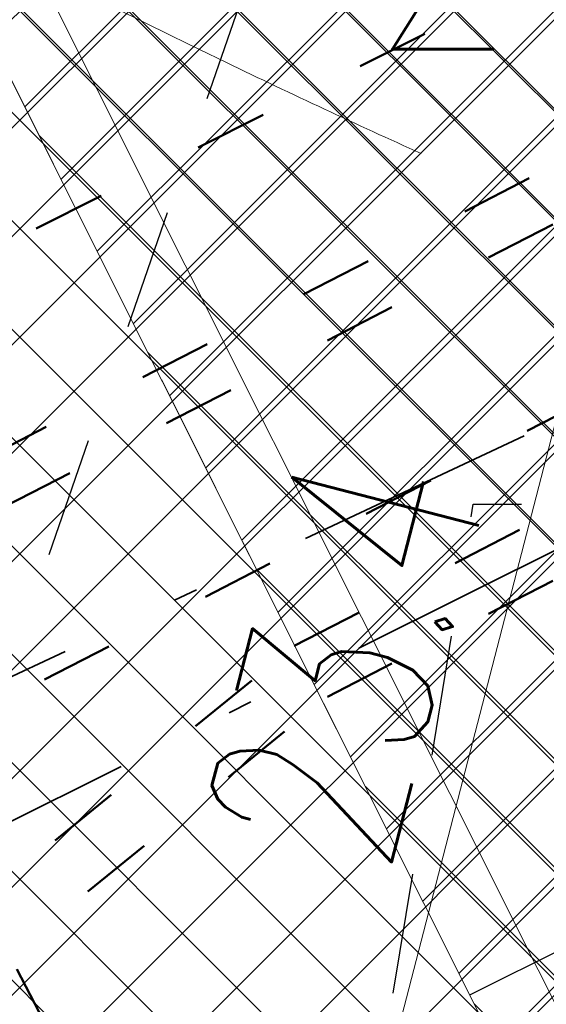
# Model space of a CAD drawing. Header units: metres. Extents: x 7472034 to 8439876, y 5890181 to 5961460.
# Tile 33 of 202: x 8439496.17 to 8439498.35, y 5890381.44 to 5890385.52. Entities that reach past the tile are written whole.
import ezdxf
from ezdxf import colors
from ezdxf.entities.mleader import LeaderData, LeaderLine
from ezdxf.math import Vec2, Vec3

# ---------------------------------------------------------------- set-up
doc = ezdxf.new("R2010")
doc.units = ezdxf.units.M
doc.header["$MEASUREMENT"] = 0
for name, pattern in [('$0$L218_500', [1, 0.5, -0.5]), ('ACAD_ISO03W100', [30, 12, -18]), ('DASHDOTX2', [2, 1, -0.5, 0, -0.5]), ('HIDDEN', [0.375, 0.25, -0.125])]:
    doc.linetypes.add(name, pattern=pattern)
doc.layers.get('0').update_dxf_attribs({"linetype": 'CONTINUOUS', "lineweight": 5})
doc.layers.get('Defpoints').update_dxf_attribs({"linetype": 'CONTINUOUS'})
for name, color, linetype, lineweight in [('### Krawężnik', 6, 'CONTINUOUS', 35), ('_a_widok', 7, 'CONTINUOUS', 5), ('_IS.KD.opis.2', 7, 'CONTINUOUS', 18), ('_IS.KD.ZB.rura', 120, 'ACAD_ISO03W100', 50), ('_T_98', 132, 'ACAD_ISO03W100', 50), ('_T_ON_V', 181, 'ACAD_ISO03W100', 50), ('a___ogony', 7, 'CONTINUOUS', 5), ('E_Kanal_iskrob.', 10, 'DASHDOTX2', 35), ('KOLOR-OBIEKT', 21, 'CONTINUOUS', 13), ('T_strefa-8', 20, 'ACAD_ISO03W100', 50), ('ZAG-obrys 018 wymiary', 7, 'CONTINUOUS', 18), ('ZAG-OBRYS013', 7, 'CONTINUOUS', 13), ('ZAG-OPIS_020', 7, 'CONTINUOUS', 25)]:
    doc.layers.add(name, color=color, linetype=linetype, lineweight=lineweight)
for name, color, linetype in [('100_rzut_wym_wew', 7, 'CONTINUOUS'), ('2D - Ogólne', 7, 'CONTINUOUS'), ('_IS.BLOK.KD.doziemne', 7, 'CONTINUOUS')]:
    doc.layers.add(name, color=color, linetype=linetype)
doc.layers.add('_IS_NO', color=11, linetype='CONTINUOUS', lineweight=20, plot=False)
doc.styles.add('DIM', font='simplex.shx', dxfattribs={"width": 0.8})
doc.styles.add('RS', font='Romans.shx', dxfattribs={"width": 0.7})
doc.dimstyles.new('DIM-WEW_500', dxfattribs={"dimscale": 5, "dimtxt": 18, "dimasz": 10, "dimexe": 4, "dimexo": 8, "dimgap": 5, "dimtad": 1, "dimlfac": 0.01, "dimzin": 9, "dimdsep": 46, "dimtxsty": 'DIM', "dimblk": 'ARCHTICK', "dimcen": 5, "dimclrt": 112, "dimadec": 4, "dimazin": 2, "dimtfac": 4, "dimtmove": 0, "dimatfit": 3, "dimldrblk": 'ARCHTICK', "dimfxl": 0, "dimtolj": 1, "dimlwd": 13, "dimarcsym": 0})
pattern_1 = [(45, (967499.202946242, -71042.94610979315), (-0.2245064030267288, 0.2245064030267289), []), (135, (967499.202946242, -71042.94610979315), (-0.2245064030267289, -0.2245064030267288), [])]
pattern_2 = [(45, (967499.2092647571, -71042.97165620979), (-0.2245064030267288, 0.2245064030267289), []), (135, (967499.2092647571, -71042.97165620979), (-0.2245064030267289, -0.2245064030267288), [])]

# ---------------------------------------------------------------- blocks, each defined once
blk = doc.blocks.new('A$C7D7B3C0A')
at = {"layer": '2D - Ogólne', "linetype": 'DASHDOTX2', "ltscale": 0.6}
blk.add_line((11.70000000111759, -3.073364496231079e-08), (11.70000000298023, 9.999999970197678), dxfattribs=at)
at = {"layer": '2D - Ogólne', "linetype": 'HIDDEN', "lineweight": 15, "ltscale": 2, "flags": 128}
blk.add_lwpolyline([(1.862645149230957e-09, -2.980232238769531e-08), (3.725290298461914e-09, 9.999999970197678), (15.30000000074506, 9.999999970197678), (15.3000000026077, -2.793967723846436e-08)], close=True, dxfattribs=at)
blk.add_lwpolyline([(1.862645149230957e-09, -2.980232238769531e-08), (3.725290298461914e-09, 9.999999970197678), (15.30000000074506, 9.999999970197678), (15.3000000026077, -2.793967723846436e-08)], close=True, dxfattribs=at)
blk.add_lwpolyline([(1.862645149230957e-09, -2.980232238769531e-08), (3.725290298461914e-09, 9.999999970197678), (15.30000000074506, 9.999999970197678), (15.3000000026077, -2.793967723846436e-08)], close=True, dxfattribs=at)
blk.add_lwpolyline([(1.862645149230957e-09, -2.980232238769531e-08), (3.725290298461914e-09, 9.999999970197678), (15.30000000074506, 9.999999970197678), (15.3000000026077, -2.793967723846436e-08)], close=True, dxfattribs=at)
blk.add_lwpolyline([(1.862645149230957e-09, -2.980232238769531e-08), (3.725290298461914e-09, 9.999999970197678), (15.30000000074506, 9.999999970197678), (15.3000000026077, -2.793967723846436e-08)], close=True, dxfattribs=at)
blk.add_lwpolyline([(1.862645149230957e-09, -2.980232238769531e-08), (3.725290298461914e-09, 9.999999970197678), (15.30000000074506, 9.999999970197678), (15.3000000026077, -2.793967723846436e-08)], close=True, dxfattribs=at)
blk.add_lwpolyline([(1.862645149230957e-09, -2.980232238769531e-08), (3.725290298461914e-09, 9.999999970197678), (15.30000000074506, 9.999999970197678), (15.3000000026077, -2.793967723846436e-08)], close=True, dxfattribs=at)
blk.add_lwpolyline([(1.862645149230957e-09, -2.980232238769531e-08), (3.725290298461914e-09, 9.999999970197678), (15.30000000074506, 9.999999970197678), (15.3000000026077, -2.793967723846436e-08)], close=True, dxfattribs=at)
blk.add_lwpolyline([(1.862645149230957e-09, -2.980232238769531e-08), (3.725290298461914e-09, 9.999999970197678), (15.30000000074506, 9.999999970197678), (15.3000000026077, -2.793967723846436e-08)], close=True, dxfattribs=at)
at = {"layer": '2D - Ogólne', "linetype": 'ByBlock', "lineweight": 15, "ltscale": 2, "flags": 128}
for points in [[(8.127593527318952e-10, -2.991845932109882e-08), (2.794296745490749e-09, 9.999999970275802), (15.3000000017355, 9.999999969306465), (15.3000000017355, -2.701045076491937e-08)], [(0.3000000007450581, 0.2999999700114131), (0.3000000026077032, 9.699999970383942), (15.00000000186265, 9.69999996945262), (15.00000000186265, 0.2999999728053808)]]:
    blk.add_lwpolyline(points, close=True, dxfattribs=at)
blk = doc.blocks.new('Elektryk_v3')
at = {"layer": 'E_Kanal_iskrob.', "color": 1}
for points in [[(7.679727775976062, -61.57290587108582), (-17.97769471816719, -74.3612812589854), (-20.94951195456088, -68.55752696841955)], [(7.679727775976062, -61.57290587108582), (-15.38924066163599, -72.41748986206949), (-18.10128321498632, -67.15734848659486)]]:
    blk.add_lwpolyline(points, dxfattribs=at)
blk = doc.blocks.new('A$C20F0416D')
at = {"layer": '_T_98', "ltscale": 0.025}
for points in [[(7.836734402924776, 3.825146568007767), (14.59582168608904, 7.308206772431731), (16.08722835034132, 11.97092984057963), (14.93323048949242, 14.27526504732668)], [(7.577385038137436, 4.734906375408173), (13.29514014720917, 7.681352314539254), (10.91633026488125, 12.43142641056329)], [(7.675870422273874, 4.543789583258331), (13.38778146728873, 7.48722398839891), (14.53970237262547, 5.187036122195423)]]:
    blk.add_lwpolyline(points, dxfattribs=at)
at = {"layer": '_T_ON_V', "ltscale": 0.025}
for points in [[(4.992205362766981, 2.359317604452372), (5.319726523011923, 1.723743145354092), (9.298927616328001, 3.716504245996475), (10.87148666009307, 4.995262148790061), (14.75930539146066, 6.99871411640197), (16.46535427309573, 12.33249306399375), (15.38030398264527, 14.49915183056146)], [(11.36340349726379, 12.65531371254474), (13.42467817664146, 8.539302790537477), (4.190580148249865, 3.914919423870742), (4.424196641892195, 3.461572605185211)], [(4.500317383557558, 2.907378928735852), (5.267755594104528, 1.418119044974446), (9.435384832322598, 3.505243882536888), (11.00907597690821, 4.784922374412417), (14.420021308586, 6.542634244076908), (14.98677560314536, 5.410923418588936)]]:
    blk.add_lwpolyline(points, dxfattribs=at)
blk = doc.blocks.new('_Oblique')
at = {"color": 0, "linetype": 'ByBlock', "lineweight": -2}
blk.add_line((-0.5, -0.5), (0.5, 0.5), dxfattribs=at)
blk = doc.blocks.new('*D132')
at = {"layer": 'Defpoints', "color": 0, "linetype": 'Continuous', "lineweight": 60}
for p in [(8439490.081045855, 5890411.33265816), (8439490.081045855, 5890411.33265816), (8439503.593241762, 5890384.547616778)]:
    blk.add_point(p, dxfattribs=at)
at = {"layer": 'ZAG-obrys 018 wymiary', "color": 0, "linetype": 'Continuous', "lineweight": -2}
for p, q in [((8439490.081045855, 5890411.33265816), (8439490.438176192, 5890411.512818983)), ((8439503.593241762, 5890384.547616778), (8439503.9503721, 5890384.727777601))]:
    blk.add_line(p, q, dxfattribs=at)
at = {"layer": 'ZAG-obrys 018 wymiary', "color": 0, "linetype": 'Continuous', "lineweight": 13}
blk.add_line((8439503.593241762, 5890384.547616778), (8439490.081045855, 5890411.33265816), dxfattribs=at)
at = {"layer": 'ZAG-obrys 018 wymiary', "color": 0, "linetype": 'Continuous', "lineweight": 13, "xscale": 0.3, "yscale": 0.3, "zscale": 0.3}
for p, rotation in [((8439490.081045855, 5890411.33265816), 116.7694823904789), ((8439503.593241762, 5890384.547616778), 296.7694823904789)]:
    blk.add_blockref('_Oblique', p, dxfattribs=dict(at, rotation=rotation))
at = {"layer": 'ZAG-obrys 018 wymiary', "color": 112, "linetype": 'Continuous', "lineweight": 25, "insert": (8439496.348970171, 5890400.239980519), "char_height": 0.8, "attachment_point": 5, "rotation": 296.7694823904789, "style": 'RS'}
blk.add_mtext('\\A1;30', dxfattribs=at)
blk = doc.blocks.new('_ArchTick')
at = {"layer": '100_rzut_wym_wew', "color": 0, "linetype": 'Continuous', "const_width": 0.15}
blk.add_lwpolyline([(-0.5, -0.5), (0.5, 0.5)], dxfattribs=at)
blk = doc.blocks.new('*D143')
at = {"layer": 'Defpoints', "color": 0, "linetype": 'Continuous', "lineweight": 60}
for p in [(8439500.252213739, 5890382.284446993), (8439498.44936909, 5890366.87523941), (8439499.211490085, 5890366.823937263)]:
    blk.add_point(p, dxfattribs=at)
at = {"layer": 'ZAG-obrys 018 wymiary', "color": 0, "linetype": 'Continuous', "lineweight": 13}
blk.add_line((8439499.490092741, 5890382.335749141), (8439498.44936909, 5890366.87523941), dxfattribs=at)
at = {"layer": 'ZAG-obrys 018 wymiary', "color": 0, "linetype": 'Continuous', "lineweight": -2}
for p, q in [((8439499.490092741, 5890382.335749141), (8439499.090995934, 5890382.362614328)), ((8439498.44936909, 5890366.87523941), (8439498.050272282, 5890366.902104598))]:
    blk.add_line(p, q, dxfattribs=at)
at = {"layer": 'ZAG-obrys 018 wymiary', "color": 0, "linetype": 'Continuous', "lineweight": 13, "xscale": 0.3, "yscale": 0.3, "zscale": 0.3}
for p, rotation in [((8439499.490092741, 5890382.335749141), 86.14894643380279), ((8439498.44936909, 5890366.87523941), 266.1489464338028)]:
    blk.add_blockref('_Oblique', p, dxfattribs=dict(at, rotation=rotation))
at = {"layer": 'ZAG-obrys 018 wymiary', "color": 112, "linetype": 'Continuous', "lineweight": 25, "insert": (8439498.371085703, 5890374.645792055), "char_height": 0.8, "attachment_point": 5, "rotation": 86.14894643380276, "style": 'RS'}
blk.add_mtext('\\A1;15.5', dxfattribs=at)
blk = doc.blocks.new('*D144')
at = {"layer": 'Defpoints', "color": 0, "linetype": 'Continuous', "lineweight": 60}
for p in [(8439499.048492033, 5890390.910444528), (8439493.19273551, 5890368.256074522), (8439494.279393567, 5890367.975192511)]:
    blk.add_point(p, dxfattribs=at)
at = {"layer": 'ZAG-obrys 018 wymiary', "color": 0, "linetype": 'Continuous', "lineweight": -2}
for p, q in [((8439499.823035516, 5890390.71023865), (8439500.522421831, 5890390.529459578)), ((8439493.967278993, 5890368.055868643), (8439494.666665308, 5890367.875089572))]:
    blk.add_line(p, q, dxfattribs=at)
at = {"layer": 'ZAG-obrys 018 wymiary', "color": 0, "linetype": 'Continuous', "lineweight": 13}
blk.add_line((8439500.13515009, 5890390.629562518), (8439494.279393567, 5890367.975192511), dxfattribs=at)
at = {"layer": 'ZAG-obrys 018 wymiary', "color": 0, "linetype": 'Continuous', "lineweight": 13, "xscale": 0.3, "yscale": 0.3, "zscale": 0.3}
for p, rotation in [((8439500.13515009, 5890390.629562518), 75.5072587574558), ((8439494.279393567, 5890367.975192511), 255.5072587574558)]:
    blk.add_blockref('_Oblique', p, dxfattribs=dict(at, rotation=rotation))
at = {"layer": 'ZAG-obrys 018 wymiary', "color": 112, "linetype": 'Continuous', "lineweight": 25, "insert": (8439497.511322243, 5890382.876199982), "char_height": 0.8, "attachment_point": 5, "rotation": 75.5072587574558, "style": 'RS'}
blk.add_mtext('\\A1;23.4', dxfattribs=at)
blk = doc.blocks.new('_Open30')
at = {"color": 0, "linetype": 'ByBlock', "lineweight": -2}
for p, q in [((-1, 0.26794919), (0, 0)), ((0, 0), (-1, -0.26794919)), ((0, 0), (-1, 0))]:
    blk.add_line(p, q, dxfattribs=at)
blk = doc.blocks.new('*D150')
at = {"layer": 'Defpoints', "color": 0, "linetype": 'Continuous', "lineweight": 60}
for p in [(8439495.295166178, 5890413.452423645), (8439503.9503721, 5890384.727777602)]:
    blk.add_point(p, dxfattribs=at)
at = {"layer": 'ZAG-obrys 018 wymiary', "color": 0, "linetype": 'Continuous', "lineweight": 13}
blk.add_line((8439496.232624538, 5890410.341214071), (8439495.381717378, 5890413.165180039), dxfattribs=at)
at = {"layer": 'ZAG-obrys 018 wymiary', "color": 0, "linetype": 'Continuous', "lineweight": 13, "xscale": 0.3, "yscale": 0.3, "zscale": 0.3, "rotation": 106.7684137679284}
blk.add_blockref('_Open30', (8439495.295166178, 5890413.452423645), dxfattribs=at)
at = {"layer": 'ZAG-obrys 018 wymiary', "color": 112, "linetype": 'Continuous', "lineweight": 25, "insert": (8439496.541688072, 5890411.395196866), "char_height": 0.8, "attachment_point": 5, "rotation": 286.7684137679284, "style": 'RS'}
blk.add_mtext('\\A1;R30', dxfattribs=at)
blk = doc.blocks.new('A$C1D2679FE')
at = {"layer": 'KOLOR-OBIEKT', "lineweight": 9, "ltscale": 200}
h = blk.add_hatch(dxfattribs=at)
h.set_pattern_fill('ANSI37', color=253, scale=0.1, angle=16)
h.set_pattern_definition([(61, (-7471780.020262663, -5961378.212846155), (-0.2776917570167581, 0.153927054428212), []), (151, (-7471780.020262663, -5961378.212846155), (-0.153927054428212, -0.2776917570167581), [])])
edge = h.paths.add_edge_path()
edge.add_line((196.975401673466, 33.54016214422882), (192.3495923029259, 34.13512154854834))
edge.add_line((192.3495923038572, 34.13512154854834), (187.7176397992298, 34.7308710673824))
edge.add_line((187.7176398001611, 34.7308710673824), (178.5077782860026, 36.15998750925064))
edge.add_line((178.5077782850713, 36.15998750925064), (176.6601969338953, 36.5026140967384))
edge.add_arc((181.3685569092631, 38.18527459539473), 5.000000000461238, 199.6657310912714, 261.1796204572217)
edge.add_line((180.6018702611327, 33.24440507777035), (187.358021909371, 32.19603671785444))
edge.add_line((187.3580219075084, 32.19603671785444), (192.0230219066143, 31.59603671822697))
edge.add_line((192.0230219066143, 31.59603671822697), (196.6880219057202, 30.9960367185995))
edge.add_line((196.6880219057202, 30.9960367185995), (201.9780219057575, 30.48103671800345))
edge.add_line((201.9780219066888, 30.48103671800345), (207.2680219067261, 29.96603671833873))
edge.add_line((207.2680219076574, 29.96603671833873), (216.468021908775, 29.35603671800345))
edge.add_line((216.4680219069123, 29.35603671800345), (221.8830219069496, 29.11103671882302))
edge.add_line((221.8830219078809, 29.11103671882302), (227.2980219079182, 28.86603671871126))
edge.add_line((227.2980219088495, 28.86603671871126), (233.718021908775, 28.60103671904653))
edge.add_line((233.7180219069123, 28.60103671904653), (240.1380219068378, 28.33603671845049))
edge.add_line((240.1380219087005, 28.33603671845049), (245.3280219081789, 28.076036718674))
edge.add_line((245.3280219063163, 28.076036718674), (246.1380219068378, 28.00603671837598))
edge.add_line((246.1380219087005, 28.00603671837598), (248.4280219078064, 27.98603671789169))
edge.add_line((248.4280219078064, 27.98603671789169), (251.4080219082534, 28.33603671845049))
edge.add_line((251.4080219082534, 28.33603671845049), (255.3380219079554, 29.13603671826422))
edge.add_line((255.3380219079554, 29.13603671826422), (258.1480219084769, 30.35603671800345))
edge.add_line((258.1480219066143, 30.35603671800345), (260.6280219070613, 32.076036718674))
edge.add_line((260.6280219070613, 32.076036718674), (262.7080219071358, 34.29603671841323))
edge.add_line((262.7080219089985, 34.29603671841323), (264.3880219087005, 36.826036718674))
edge.add_line((264.3880219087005, 36.826036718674), (265.608021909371, 39.59603671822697))
edge.add_line((265.6080219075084, 39.59603671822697), (266.4080219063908, 42.53603671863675))
edge.add_line((266.4080219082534, 42.53603671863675), (266.6380219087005, 45.60603671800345))
edge.add_line((266.6380219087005, 45.60603671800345), (266.3380219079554, 48.59603671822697))
edge.add_line((266.3380219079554, 48.59603671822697), (265.628021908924, 51.53603671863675))
edge.add_line((265.6280219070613, 51.53603671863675), (264.5280219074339, 54.28603671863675))
edge.add_line((264.5280219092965, 54.28603671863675), (263.3880219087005, 57.11603671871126))
edge.add_line((263.3880219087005, 57.11603671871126), (262.5430219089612, 59.47103671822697))
edge.add_line((262.5430219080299, 59.47103671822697), (261.6980219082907, 61.826036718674))
edge.add_line((261.6980219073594, 61.826036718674), (260.5980219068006, 65.15103671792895))
edge.add_line((260.5980219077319, 65.15103671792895), (259.4980219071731, 68.47603671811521))
edge.add_line((259.4980219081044, 68.47603671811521), (257.3916487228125, 67.77919145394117))
edge.add_line((257.3916487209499, 67.77919145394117), (258.1675714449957, 64.34697791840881))
edge.add_line((258.167571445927, 64.34697791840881), (259.2776264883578, 60.99158426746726))
edge.add_line((259.2776264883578, 60.99158426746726), (260.1334384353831, 58.60645156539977))
edge.add_line((260.1334384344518, 58.60645156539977), (260.9950570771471, 56.20513570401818))
edge.add_line((260.9950570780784, 56.20513570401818), (262.1522789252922, 53.33238322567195))
edge.add_line((262.1522789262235, 53.33238322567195), (263.1827648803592, 50.75616833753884))
edge.add_line((263.1827648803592, 50.75616833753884), (263.8083402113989, 48.16575780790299))
edge.add_line((263.8083402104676, 48.16575780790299), (264.0684198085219, 45.57363114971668))
edge.add_line((264.0684198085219, 45.57363114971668), (263.8734869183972, 42.97170083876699))
edge.add_line((263.8734869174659, 42.97170083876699), (263.1880731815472, 40.45280535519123))
edge.add_line((263.1880731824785, 40.45280535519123), (262.1337886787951, 38.05906103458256))
edge.add_line((262.1337886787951, 38.05906103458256), (260.6936748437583, 35.89031817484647))
edge.add_line((260.6936748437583, 35.89031817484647), (258.9457271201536, 34.02472012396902))
edge.add_line((258.9457271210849, 34.02472012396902), (256.8967191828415, 32.60363397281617))
edge.add_line((256.8967191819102, 32.60363397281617), (254.5645412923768, 31.59108698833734))
edge.add_line((254.5645412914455, 31.59108698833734), (251.0026761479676, 30.86602538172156))
edge.add_line((251.0026761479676, 30.86602538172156), (248.2893446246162, 30.54734550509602))
edge.add_line((248.2893446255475, 30.54734550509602), (246.2595893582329, 30.56507262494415))
edge.add_line((246.2595893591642, 30.56507262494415), (245.5023283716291, 30.63051493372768))
edge.add_line((245.5023283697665, 30.63051493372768), (240.2548571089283, 30.89339403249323))
edge.add_line((240.2548571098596, 30.89339403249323), (233.8236017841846, 31.1588586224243))
edge.add_line((233.8236017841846, 31.1588586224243), (227.4086662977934, 31.42364957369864))
edge.add_line((227.4086662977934, 31.42364957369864), (221.9987299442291, 31.66842047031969))
edge.add_line((221.9987299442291, 31.66842047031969), (217.4544723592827, 31.90290945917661))
edge.add_line((217.4544723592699, 31.90290945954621), (217.0910134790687, 31.92589690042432))
edge.add_line((217.0910134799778, 31.92589689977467), (214.8768218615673, 32.06593639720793))
edge.add_line((214.876821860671, 32.06593639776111), (207.0033997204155, 32.56390146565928))
edge.add_line((207.0033997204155, 32.56390146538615), (202.2260741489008, 33.02899081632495))
edge.add_line((202.2260741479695, 33.02899081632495), (196.975401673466, 33.54016214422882))
blk = doc.blocks.new('A$C2C426404')
at = {"layer": '_IS_NO', "ltscale": 0.1}
for points, knots in [([(81.48853297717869, 15.975331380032), (78.87586907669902, 16.84686399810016), (76.26450027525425, 17.78992713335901), (72.03847445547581, 21.67736706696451), (65.0990158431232, 30.09408769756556), (58.79946133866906, 33.34467344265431), (58.26247850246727, 34.11525447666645)], [0, 0, 0, 0, 1.278992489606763, 7.78914044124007, 15.74750070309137, 27.64022902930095, 27.64022902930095, 27.64022902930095, 27.64022902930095]), ([(55.69703794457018, 26.44192530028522, 8.07171421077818e-08), (60.47702913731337, 24.37489471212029, 4.118097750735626e-07), (65.41527824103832, 21.38608461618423, 8.932878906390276e-07), (68.42167646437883, 18.98607052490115, -1.681326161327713e-07), (71.60992970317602, 12.73766223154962), (75.29265419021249, 11.98629271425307, 1.662301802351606e-08), (79.75433884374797, 11.20084950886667)], [13.0881689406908, 13.0881689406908, 13.0881689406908, 13.0881689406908, 21.71831455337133, 28.5577747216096, 34.1003045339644, 40.71973107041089, 40.71973107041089, 40.71973107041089, 40.71973107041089]), ([(27.67626924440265, 23.09287754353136, 1.829566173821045e-06), (31.68315875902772, 23.09132452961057, 2.263426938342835e-06), (38.09081487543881, 23.52010669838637, 2.956097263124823e-06), (46.0190905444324, 20.44823641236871), (52.02710655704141, 18.01596992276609, 1.18983141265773e-07), (57.48081744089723, 14.61059598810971, 3.880691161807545e-08), (63.15046560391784, 12.16836789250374), (64.01579423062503, 9.527138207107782), (68.70553139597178, 8.717305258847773), (72.93792583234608, 7.781059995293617)], [0, 0, 0, 0, 11.95042031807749, 19.07916594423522, 25.47980302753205, 30.85202744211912, 32.94528240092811, 39.66304915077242, 46.67346183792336, 46.67346183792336, 46.67346183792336, 46.67346183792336])]:
    blk.add_open_spline(points, degree=3, knots=knots, dxfattribs=at)
at = {"layer": '_IS_NO'}
for points, knots in [([(50.6228041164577, 30.56321178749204, 1.829566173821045e-06), (53.11749188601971, 30.21319374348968), (56.38514522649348, 30.67444155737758), (60.99540497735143, 30.04553546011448), (68.19327101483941, 22.54355850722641, -2.469325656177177e-08), (70.8769634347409, 19.46133922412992, 5.150448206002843e-09), (74.71212187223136, 14.31917844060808, -1.219795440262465e-09), (78.88802252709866, 13.86142715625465), (82.75564656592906, 12.70757211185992)], [0, 0, 0, 0, 7.578698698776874, 9.67195365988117, 16.27655537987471, 24.33370670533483, 30.35915105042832, 36.79354326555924, 36.79354326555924, 36.79354326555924, 36.79354326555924]), ([(34.69758252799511, 26.62029764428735, 1.829566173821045e-06), (40.87218305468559, 26.41112569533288, 1.667744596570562e-06), (49.61345895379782, 24.40192037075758), (56.18036241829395, 20.44034491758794, -1.622211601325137e-07), (58.82988067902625, 19.20467422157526, -1.627363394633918e-07), (59.09417402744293, 19.08442812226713, -1.62117903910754e-07)], [0, 0, 0, 0, 10.98030812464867, 19.58301366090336, 20.55410556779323, 20.55410556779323, 20.55410556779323, 20.55410556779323]), ([(22.24795573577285, 20.37028996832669, 1.829566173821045e-06), (26.42848519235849, 20.36833205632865, 2.595275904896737e-06), (34.77398029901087, 19.71811303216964, 3.653563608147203e-06), (38.92662956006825, 20.04217899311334, -5.197057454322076e-07), (43.77274004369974, 17.83557516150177, 1.833094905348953e-07), (51.08127841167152, 15.06439746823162, -1.538063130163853e-07), (58.09044384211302, 9.696452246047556, 2.324577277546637e-08), (65.34780037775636, 7.091900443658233, 5.796258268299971e-09), (69.6463277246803, 6.131249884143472)], [0, 0, 0, 0, 12.09868180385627, 16.72159260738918, 20.95800891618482, 26.67839108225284, 41.1845399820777, 48.39980958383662, 48.39980958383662, 48.39980958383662, 48.39980958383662])]:
    blk.add_open_spline(points, degree=3, knots=knots, dxfattribs=at)
blk = doc.blocks.new('JPII.KD_aktualizacja rzędnych_20.12.2024')
at = {"layer": '_IS.KD.ZB.rura', "ltscale": 0.05}
blk.add_line((8438633.785056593, 5890682.729557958), (8438638.152601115, 5890674.253034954), dxfattribs=at)
at = {"layer": '_IS.KD.opis.2', "color": 0}
ml = blk.add_multileader_mtext('Standard', dxfattribs=at)
ml.set_content('\\A1;5', style='RS')
ml.set_leader_properties()
ml.build(insert=Vec2(0, 0))
ml.multileader.update_dxf_attribs({"text_left_attachment_type": 2, "text_right_attachment_type": 2, "dogleg_length": 0.2, "arrow_head_size": 0.25})
ctx = ml.context
ctx.base_point, ctx.char_height, ctx.arrow_head_size, ctx.landing_gap_size, ctx.plane_origin = Vec3(8438636.547446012, 5890683.328685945), 1, 0.25, 0.3, Vec3(8438570.59096331, 5890645.068219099)
ctx.left_attachment, ctx.right_attachment, ctx.text_align_type = 2, 2, 1
notes = []
notes.append((ctx, [(0, (1, 1, 0), (8438636.347446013, 5890683.328685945), (1, 0), 0.2, [(0, [(8438633.405741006, 5890676.479246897)], 0, [])])]))
ctx.mtext.insert, ctx.mtext.width, ctx.mtext.alignment, ctx.mtext.flow_direction = Vec3(8438637.080779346, 5890683.828685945), 3.033132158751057, 2, 5
ml = blk.add_multileader_mtext('Standard', dxfattribs=at)
ml.set_content('\\A1;2', style='RS')
ml.set_leader_properties()
ml.build(insert=Vec2(0, 0))
ml.multileader.update_dxf_attribs({"text_left_attachment_type": 2, "text_right_attachment_type": 2, "dogleg_length": 0.2, "arrow_head_size": 0.25})
ctx = ml.context
ctx.base_point, ctx.char_height, ctx.arrow_head_size, ctx.landing_gap_size, ctx.plane_origin = Vec3(8438637.764964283, 5890681.708344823), 1, 0.25, 0.3, Vec3(8438573.366328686, 5890646.668868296)
ctx.left_attachment, ctx.right_attachment, ctx.text_align_type = 2, 2, 1
notes.append((ctx, [(0, (1, 1, 0), (8438637.564964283, 5890681.708344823), (1, 0), 0.2, [(0, [(8438636.256796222, 5890677.932409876)], 0, [])])]))
ctx.mtext.insert, ctx.mtext.width, ctx.mtext.alignment, ctx.mtext.flow_direction = Vec3(8438638.298297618, 5890682.208344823), 3.033132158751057, 2, 5
ml = blk.add_multileader_mtext('Standard', dxfattribs=at)
ml.set_content('\\A1;1', style='RS')
ml.set_leader_properties()
ml.build(insert=Vec2(0, 0))
ml.multileader.update_dxf_attribs({"text_left_attachment_type": 2, "text_right_attachment_type": 2, "dogleg_length": 0.2, "arrow_head_size": 0.25})
ctx = ml.context
ctx.base_point, ctx.char_height, ctx.arrow_head_size, ctx.landing_gap_size, ctx.plane_origin = Vec3(8438638.622957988, 5890679.322927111), 1, 0.25, 0.3, Vec3(8438574.845001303, 5890643.798475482)
ctx.left_attachment, ctx.right_attachment, ctx.text_align_type = 2, 2, 1
notes.append((ctx, [(0, (1, 1, 0), (8438638.422957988, 5890679.322927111), (1, 0), 0.2, [(0, [(8438637.728994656, 5890675.075169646)], 0, [])])]))
ctx.mtext.insert, ctx.mtext.width, ctx.mtext.alignment, ctx.mtext.flow_direction = Vec3(8438639.006291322, 5890679.822927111), 3.033132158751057, 2, 5
for ctx, leaders in notes:
    for number, flags, end, landing, length, lines in leaders:
        leader = LeaderData()
        leader.index, (leader.has_last_leader_line, leader.has_dogleg_vector, leader.attachment_direction) = number, flags
        leader.last_leader_point, leader.dogleg_vector, leader.dogleg_length = Vec3(end), Vec3(landing), length
        for number, points, colour, breaks in lines:
            line = LeaderLine()
            line.index, line.vertices, line.color, line.breaks = number, Vec3.list(points), colors.encode_raw_color(colour), breaks
            leader.lines.append(line)
        ctx.leaders.append(leader)

msp = doc.modelspace()

# ---------------------------------------------------------------- hatches: boundary and pattern name
at = {"layer": 'KOLOR-OBIEKT', "lineweight": 9}
h = msp.add_hatch(dxfattribs=at)
h.set_pattern_fill('ANSI37', color=73, scale=0.1)
h.set_pattern_definition(pattern_2)
edge = h.paths.add_edge_path()
edge.add_arc((8439443.60123986, 5890379.17988472), 6.652831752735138, 296.7043321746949, 335.0331150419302)
edge.add_arc((8439476.194075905, 5890367.917634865), 27.87464989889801, 155.1393615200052, 162.3446315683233, ccw=False)
edge.add_arc((8439457.399943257, 5890376.211109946), 7.345078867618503, 127.98309878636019, 152.2023641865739, ccw=False)
edge.add_arc((8439457.741930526, 5890376.488713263), 7.349948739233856, 107.1989600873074, 131.4182254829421, ccw=False)
edge.add_line((8439455.568618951, 5890383.509999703), (8439473.898437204, 5890392.710084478))
edge.add_arc((8439481.742870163, 5890376.384611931), 18.11232128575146, 99.26977735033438, 115.6644084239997, ccw=False)
edge.add_line((8439478.825278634, 5890394.260401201), (8439481.377171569, 5890394.321440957))
edge.add_arc((8439482.909595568, 5890377.390082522), 17.00056533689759, 88.22393661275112, 95.17163768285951, ccw=False)
edge.add_arc((8439482.561499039, 5890405.235869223), 10.88860248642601, 274.6092070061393, 298.9976789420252)
edge.add_arc((8443006.923870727, 5883371.657126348), 7856.29059094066, 116.59181359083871, 116.61107962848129, ccw=False)
edge.add_arc((8439465.895823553, 5890431.340313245), 42.15757971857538, 305.2087751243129, 306.7865132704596)
edge.add_arc((8439488.80074795, 5890400.283338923), 3.577668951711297, 310.8590814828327, 340.7280968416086)
edge.add_line((8439492.177934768, 5890399.102523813), (8439493.275267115, 5890403.980640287))
edge.add_line((8439493.275267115, 5890403.980640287), (8439502.266345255, 5890408.28072203))
edge.add_line((8439502.266345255, 5890408.28072203), (8439504.844191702, 5890407.694009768))
edge.add_line((8439504.844191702, 5890407.694009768), (8439506.125281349, 5890405.329609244))
edge.add_arc((8439507.019670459, 5890405.776898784), 0.9999999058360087, 206.5699188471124, 283.6833393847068)
edge.add_line((8439507.256226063, 5890404.805280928), (8439511.624560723, 5890406.970734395))
edge.add_line((8439511.624560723, 5890406.970734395), (8439511.39896348, 5890407.420225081))
edge.add_line((8439511.39896348, 5890407.420225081), (8439510.561982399, 5890407.017405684))
edge.add_line((8439510.561982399, 5890407.017405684), (8439509.330427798, 5890409.481424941))
edge.add_line((8439509.330427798, 5890409.481424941), (8439512.635426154, 5890411.138401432))
edge.add_line((8439512.635426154, 5890411.138401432), (8439512.638568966, 5890411.136467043))
edge.add_line((8439512.638568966, 5890411.136467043), (8439515.998443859, 5890412.829496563))
edge.add_line((8439515.998443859, 5890412.829496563), (8439517.239018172, 5890410.325621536))
edge.add_line((8439517.239018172, 5890410.325621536), (8439513.919446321, 5890408.633274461))
edge.add_line((8439513.919446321, 5890408.633274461), (8439514.091312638, 5890408.235941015))
edge.add_line((8439514.091312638, 5890408.235941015), (8439518.839102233, 5890410.604261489))
edge.add_line((8439518.839102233, 5890410.604261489), (8439518.585943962, 5890412.843737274))
edge.add_line((8439518.585943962, 5890412.843737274), (8439518.274555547, 5890413.628049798))
edge.add_line((8439518.274555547, 5890413.628049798), (8439517.839658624, 5890414.494365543))
edge.add_line((8439517.839658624, 5890414.494365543), (8439524.310164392, 5890417.742607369))
edge.add_line((8439524.310164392, 5890417.742607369), (8439525.122207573, 5890416.124990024))
edge.add_line((8439525.122207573, 5890416.124990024), (8439526.840645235, 5890414.670893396))
edge.add_line((8439526.840645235, 5890414.670893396), (8439527.244697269, 5890414.489695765))
edge.add_arc((8439552.769967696, 5890317.570311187), 100.2242811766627, 102.79246926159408, 104.75471345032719, ccw=False)
edge.add_arc((8439529.321881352, 5890420.105147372), 4.960037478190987, 284.6730648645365, 320.3902958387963)
edge.add_arc((8435016.013859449, 5889290.11735932), 4655.555010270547, 14.00691021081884, 14.04831962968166)
edge.add_line((8439532.327549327, 5890420.207226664), (8439525.877549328, 5890423.127226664))
edge.add_line((8439525.877549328, 5890423.127226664), (8439431.028022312, 5890376.803268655))
edge.add_line((8439431.028022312, 5890376.803268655), (8439435.479127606, 5890375.417226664))
edge.add_line((8439435.479127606, 5890375.417226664), (8439446.590932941, 5890373.236661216))
edge = h.paths.add_edge_path()
edge.add_arc((8439530.228804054, 5890405.916425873), 3.001836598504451, 99.44813666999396, 208.2631515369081)
edge.add_line((8439527.5848402, 5890404.494990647), (8439533.209264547, 5890393.206690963))
edge.add_line((8439533.209264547, 5890393.206690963), (8439519.17443581, 5890386.185049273))
edge.add_line((8439519.17443581, 5890386.185049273), (8439523.57812012, 5890377.411604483))
edge.add_line((8439523.57812012, 5890377.411604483), (8439517.455507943, 5890374.324033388))
edge.add_line((8439517.455507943, 5890374.324033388), (8439517.445860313, 5890374.319191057))
edge.add_line((8439517.445860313, 5890374.319191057), (8439517.33905848, 5890374.265585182))
edge.add_line((8439517.33905848, 5890374.265585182), (8439516.815779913, 5890375.308140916))
edge.add_line((8439516.815779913, 5890375.308140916), (8439511.370501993, 5890372.574998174))
edge.add_line((8439511.370501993, 5890372.574998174), (8439511.888417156, 5890371.529804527))
edge.add_line((8439511.888417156, 5890371.529804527), (8439506.425671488, 5890368.787948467))
edge.add_line((8439506.425671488, 5890368.787948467), (8439505.890341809, 5890369.841556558))
edge.add_line((8439505.890341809, 5890369.841556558), (8439505.8884594, 5890369.869391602))
edge.add_line((8439505.8884594, 5890369.869391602), (8439500.283276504, 5890366.97762632))
edge.add_line((8439500.283276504, 5890366.97762632), (8439519.478066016, 5890366.160130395))
edge.add_line((8439519.478066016, 5890366.160130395), (8439542.767549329, 5890378.417226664))
edge.add_line((8439542.767549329, 5890378.417226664), (8439538.675788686, 5890394.802262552))
edge.add_line((8439538.675788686, 5890394.802262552), (8439537.066416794, 5890401.238139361))
edge.add_line((8439537.066416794, 5890401.238139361), (8439535.557306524, 5890407.69906358))
edge.add_arc((8439531.145391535, 5890400.872499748), 8.128158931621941, 57.12596579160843, 99.98506404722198)
edge = h.paths.add_edge_path()
edge.add_line((8439470.194509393, 5890384.137651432), (8439461.355169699, 5890379.697090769))
edge.add_line((8439461.355169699, 5890379.697090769), (8439460.080861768, 5890379.068371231))
edge.add_line((8439460.080861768, 5890379.068371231), (8439457.869254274, 5890377.642639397))
edge.add_arc((8439460.609507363, 5890373.444653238), 5.013190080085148, 123.1346622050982, 204.022759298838)
edge.add_line((8439456.030540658, 5890371.403786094), (8439459.447549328, 5890370.707226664))
edge.add_line((8439459.447549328, 5890370.707226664), (8439480.497107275, 5890367.736747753))
edge.add_line((8439480.497107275, 5890367.736747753), (8439497.963342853, 5890367.082590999))
edge.add_line((8439497.963342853, 5890367.082590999), (8439496.62020549, 5890369.722641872))
edge.add_line((8439496.62020549, 5890369.722641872), (8439494.91788047, 5890373.087302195))
edge.add_arc((8439489.468037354, 5890366.363615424), 8.654984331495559, 50.97371617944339, 58.22889977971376)
edge.add_line((8439494.025120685, 5890373.721722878), (8439490.036071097, 5890376.575637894))
edge.add_line((8439490.036071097, 5890376.575637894), (8439489.954459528, 5890375.592465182))
edge.add_line((8439489.954459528, 5890375.592465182), (8439490.917133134, 5890375.538648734))
edge.add_line((8439490.917133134, 5890375.538648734), (8439490.678913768, 5890371.956837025))
edge.add_line((8439490.678913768, 5890371.956837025), (8439482.55041443, 5890372.440399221))
edge.add_line((8439482.55041443, 5890372.440399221), (8439482.851718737, 5890376.020734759))
edge.add_line((8439482.851718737, 5890376.020734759), (8439487.354100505, 5890375.749064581))
edge.add_line((8439487.354100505, 5890375.749064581), (8439487.521080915, 5890378.34061919))
edge.add_line((8439487.521080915, 5890378.34061919), (8439481.803471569, 5890382.401025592))
edge.add_arc((8439487.942466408, 5890392.088814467), 11.46911116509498, 231.6002274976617, 237.6382272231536, ccw=False)
edge.add_line((8439480.818489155, 5890383.100518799), (8439480.351152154, 5890383.41057529))
edge.add_line((8439480.351152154, 5890383.41057529), (8439479.210044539, 5890382.939428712))
edge.add_line((8439479.210044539, 5890382.939428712), (8439480.412913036, 5890383.399613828))
edge.add_arc((8439474.682487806, 5890375.167564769), 10.03017472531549, 55.15777404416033, 116.5800473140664)
h.paths.add_polyline_path([(8439461.898919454, 5890370.792156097), (8439462.257176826, 5890373.552492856)], flags=16)
h = msp.add_hatch(dxfattribs=at)
h.set_pattern_fill('ANSI37', color=253, scale=0.1)
h.set_pattern_definition(pattern_2)
edge = h.paths.add_edge_path()
edge.add_arc((8439529.163071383, 5890420.279666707), 5.193757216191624, 276.50229096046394, 320.0240354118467, ccw=False)
edge.add_line((8439529.751227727, 5890415.119319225), (8439525.812744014, 5890414.153171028))
edge.add_line((8439525.812744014, 5890414.153171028), (8439519.208160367, 5890410.804184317))
edge.add_line((8439519.208160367, 5890410.804184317), (8439517.988028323, 5890410.126512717))
edge.add_line((8439517.988028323, 5890410.126512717), (8439514.091312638, 5890408.235941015))
edge.add_line((8439514.091312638, 5890408.235941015), (8439511.613697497, 5890406.992378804))
edge.add_line((8439511.613697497, 5890406.992378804), (8439509.258949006, 5890405.810485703))
edge.add_line((8439509.258949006, 5890405.810485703), (8439507.371756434, 5890404.83508177))
edge.add_arc((8439506.940777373, 5890405.737469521), 1.000023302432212, 206.5712342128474, 295.5290722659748, ccw=False)
edge.add_line((8439506.046377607, 5890405.290148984), (8439504.844186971, 5890407.693988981))
edge.add_line((8439504.844186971, 5890407.693988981), (8439502.261629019, 5890408.281795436))
edge.add_line((8439502.261629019, 5890408.281795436), (8439499.350132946, 5890407.011538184))
edge.add_line((8439499.350132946, 5890407.011538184), (8439493.30510976, 5890403.995621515))
edge.add_line((8439493.30510976, 5890403.995621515), (8439492.177918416, 5890399.102451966))
edge.add_arc((8439488.801253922, 5890400.282879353), 3.577047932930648, 293.05521913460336, 340.73119789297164, ccw=False)
edge.add_line((8439490.202090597, 5890396.991537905), (8439487.801423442, 5890395.78932472))
edge.add_arc((8439482.51122255, 5890404.317896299), 10.03607286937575, 278.1216072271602, 301.8109775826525, ccw=False)
edge.add_line((8439483.9290645, 5890394.382480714), (8439478.825278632, 5890394.260401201))
edge.add_arc((8439481.742870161, 5890376.384611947), 18.11232126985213, 99.26977735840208, 115.6644084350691)
edge.add_line((8439473.898437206, 5890392.710084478), (8439455.537130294, 5890383.494194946))
edge.add_arc((8439458.368862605, 5890375.380272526), 8.593860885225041, 109.2388197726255, 150.5606865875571)
edge.add_line((8439450.884668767, 5890379.604167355), (8439456.921008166, 5890377.849276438))
edge.add_line((8439456.921008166, 5890377.849276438), (8439458.055979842, 5890377.519316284))
edge.add_arc((8439462.056345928, 5890374.376166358), 5.087466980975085, 112.4172144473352, 141.842727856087, ccw=False)
edge.add_line((8439460.116249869, 5890379.079181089), (8439470.201913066, 5890384.141371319))
edge.add_arc((8439474.670732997, 5890375.058466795), 10.12272227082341, 52.60385305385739, 116.19734301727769, ccw=False)
edge.add_line((8439480.818489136, 5890383.100518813), (8439494.035062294, 5890373.735722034))
edge.add_arc((8439499.404929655, 5890380.165137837), 8.376924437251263, 230.1312663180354, 239.1071883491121)
edge.add_arc((8439492.046879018, 5890368.073539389), 5.778072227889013, 28.405105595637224, 58.05675779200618, ccw=False)
edge.add_line((8439497.129307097, 5890370.822183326), (8439498.920012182, 5890367.249241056))
edge.add_line((8439498.920012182, 5890367.249241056), (8439502.137476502, 5890368.864147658))
edge.add_line((8439502.137476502, 5890368.864147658), (8439500.881438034, 5890371.366619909))
edge.add_arc((8439501.41146424, 5890371.651481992), 0.6017260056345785, 32.69127385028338, 208.2557647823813, ccw=False)
edge.add_line((8439501.917872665, 5890371.97648152), (8439503.213570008, 5890369.395299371))
edge.add_line((8439503.213570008, 5890369.395299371), (8439521.788261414, 5890378.745992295))
edge.add_line((8439521.788261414, 5890378.745992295), (8439512.863585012, 5890396.520876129))
edge.add_arc((8439515.497668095, 5890397.863594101), 2.956566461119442, 115.92003145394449, 207.0101116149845, ccw=False)
edge.add_line((8439514.20530482, 5890400.522744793), (8439524.043376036, 5890405.489377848))
edge.add_line((8439524.043376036, 5890405.489377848), (8439526.586557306, 5890407.103247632))
edge.add_line((8439526.586557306, 5890407.103247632), (8439529.129738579, 5890408.717117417))
edge.add_arc((8439531.212438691, 5890401.016589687), 7.97720296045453, 58.08019787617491, 105.13424418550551, ccw=False)
edge.add_line((8439535.43023892, 5890407.787551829), (8439533.14312037, 5890416.942853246))
edge = h.paths.add_edge_path(flags=16)
edge.add_line((8439502.061371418, 5890393.458260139), (8439496.04637926, 5890390.43770596))
edge.add_arc((8439496.464019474, 5890389.751908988), 0.8029575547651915, 121.3407965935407, 301.694103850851)
edge.add_line((8439496.8858806, 5890389.068700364), (8439502.900872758, 5890392.089254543))
edge.add_arc((8439502.27990767, 5890392.650368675), 0.83692694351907, 317.898520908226, 465.1363795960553)
edge = h.paths.add_edge_path(flags=16)
edge.add_line((8439505.00109902, 5890384.089630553), (8439500.444638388, 5890381.798632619))
edge.add_arc((8439500.084983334, 5890382.51322949), 0.8000002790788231, 116.620304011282, 296.7160130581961, ccw=False)
edge.add_line((8439499.72652247, 5890383.228426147), (8439504.283989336, 5890385.517420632))
edge.add_arc((8439504.642916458, 5890384.80371257), 0.7988791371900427, -63.361719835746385, 116.69803695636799, ccw=False)
at = {"layer": 'KOLOR-OBIEKT', "lineweight": 9, "ltscale": 200}
h = msp.add_hatch(dxfattribs=at)
h.set_pattern_fill('ANSI37', color=231, scale=0.1)
h.set_pattern_definition(pattern_1)
edge = h.paths.add_edge_path()
edge.add_line((8439512.863585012, 5890396.520876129), (8439521.788261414, 5890378.745992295))
edge.add_line((8439521.788261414, 5890378.745992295), (8439503.213570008, 5890369.395299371))
edge.add_line((8439503.213570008, 5890369.395299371), (8439501.917872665, 5890371.97648152))
edge.add_arc((8439501.411425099, 5890371.65154851), 0.6017230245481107, 32.6839302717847, 208.2631083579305)
edge.add_line((8439500.881438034, 5890371.366619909), (8439502.137476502, 5890368.864147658))
edge.add_line((8439502.137476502, 5890368.864147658), (8439498.920012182, 5890367.249241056))
edge.add_line((8439498.920012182, 5890367.249241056), (8439497.129307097, 5890370.822183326))
edge.add_line((8439497.129307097, 5890370.822183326), (8439495.555644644, 5890372.655868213))
edge.add_line((8439495.555644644, 5890372.655868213), (8439494.901445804, 5890373.120452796))
edge.add_line((8439494.901445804, 5890373.120452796), (8439497.963342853, 5890367.082590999))
edge.add_line((8439497.963342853, 5890367.082590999), (8439500.283276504, 5890366.97762632))
edge.add_line((8439500.283276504, 5890366.97762632), (8439505.893878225, 5890369.872187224))
edge.add_line((8439505.893878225, 5890369.872187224), (8439506.425671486, 5890368.787948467))
edge.add_line((8439506.425671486, 5890368.787948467), (8439511.888417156, 5890371.529804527))
edge.add_line((8439511.888417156, 5890371.529804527), (8439511.370501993, 5890372.574998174))
edge.add_line((8439511.370501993, 5890372.574998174), (8439516.815852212, 5890375.308177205))
edge.add_line((8439516.815852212, 5890375.308177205), (8439517.338986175, 5890374.26554889))
edge.add_line((8439517.338986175, 5890374.26554889), (8439523.580028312, 5890377.407811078))
edge.add_line((8439523.580028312, 5890377.407811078), (8439519.172527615, 5890386.188842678))
edge.add_line((8439519.172527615, 5890386.188842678), (8439530.098737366, 5890391.695090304))
edge.add_line((8439530.098737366, 5890391.695090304), (8439523.347480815, 5890405.140094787))
edge.add_line((8439523.347480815, 5890405.140094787), (8439514.198986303, 5890400.548291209))
edge.add_arc((8439515.544616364, 5890397.867007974), 3.00000000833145, 116.6502652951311, 206.6609883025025)
h.paths.add_polyline_path([(8439514.64326723, 5890399.651613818), (8439522.901414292, 5890403.796535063), (8439528.750976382, 5890392.142141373), (8439520.49282829, 5890387.997219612)], flags=16)
at = {"layer": 'KOLOR-OBIEKT', "lineweight": 9}
h = msp.add_hatch(dxfattribs=at)
h.set_pattern_fill('ANSI37', color=250, scale=0.1)
h.set_pattern_definition(pattern_1)
h.paths.add_polyline_path([(8439501.732551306, 5890396.420965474), (8439492.791081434, 5890391.943192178), (8439499.642017, 5890378.262743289), (8439508.58348686, 5890382.740478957)])

# ---------------------------------------------------------------- linework, layer by layer
at = {"layer": '_IS.KD.ZB.rura', "ltscale": 0.05}
msp.add_line((8439493.406302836, 5890386.922348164), (8439497.773847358, 5890378.44582516), dxfattribs=at)
at = {"layer": 'a___ogony', "ltscale": 0.1}
msp.add_lwpolyline([(8439492.791081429, 5890391.943192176), (8439501.732551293, 5890396.420927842), (8439508.58348686, 5890382.740478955), (8439499.642017, 5890378.262743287)], close=True, dxfattribs=at)
at = {"layer": 'T_strefa-8', "color": 151, "ltscale": 0.03, "flags": 128}
for points in [[(8439506.671440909, 5890376.807697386), (8439507.560025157, 5890377.255930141, 0.4132234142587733), (8439511.111844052, 5890387.977484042), (8439510.888164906, 5890388.424663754, 0.414350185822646), (8439500.151130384, 5890391.998988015), (8439499.256820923, 5890391.551133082, 0.4169632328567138), (8439495.71974441, 5890380.748838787), (8439495.949148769, 5890380.301281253, 0.4123217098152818)], [(8439497.697815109, 5890372.817244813), (8439497.764513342, 5890374.015389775, 0.4142135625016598), (8439490.221535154, 5890382.447677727), (8439488.424317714, 5890382.547725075, 0.4142135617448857), (8439479.992029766, 5890375.004746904), (8439479.925331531, 5890373.806601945, 0.414213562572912), (8439487.468309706, 5890365.374313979), (8439489.26552715, 5890365.274266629, 0.4142135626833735)]]:
    msp.add_lwpolyline(points, format="xyb", close=True, dxfattribs=at)

# ---------------------------------------------------------------- block references
at = {"layer": '### Krawężnik', "color": 1, "linetype": 'Continuous', "lineweight": 60, "ltscale": 0.2}
msp.add_blockref('A$C1D2679FE', (8439279.223208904, 5890335.266736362), dxfattribs=at)
at = {"layer": '_a_widok', "color": 0, "linetype": 'Continuous', "lineweight": 60, "ltscale": 0.2}
msp.add_blockref('A$C2C426404', (8439438.733810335, 5890365.88383195), dxfattribs=at)
msp.add_blockref('A$C2C426404', (8439438.733810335, 5890365.88383195), dxfattribs=at)
at = {"layer": '_IS.BLOK.KD.doziemne', "linetype": '$0$L218_500'}
msp.add_blockref('JPII.KD_aktualizacja rzędnych_20.12.2024', (859.6212462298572, -295.8072097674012), dxfattribs=at)
at = {"layer": '_T_ON_V', "color": 1, "linetype": 'Continuous', "lineweight": 60, "ltscale": 0.2}
msp.add_blockref('A$C20F0416D', (8439486.43126006, 5890377.932498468), dxfattribs=at)
at = {"layer": 'ZAG-OBRYS013', "linetype": 'Continuous', "lineweight": 25, "rotation": 296.6009277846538}
msp.add_blockref('A$C7D7B3C0A', (8439492.791081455, 5890391.94319219), dxfattribs=at)
at = {"layer": 'ZAG-OPIS_020', "lineweight": 25}
msp.add_blockref('Elektryk_v3', (8439509.580092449, 5890454.305613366), dxfattribs=at)

# ---------------------------------------------------------------- dimensions: what is measured, and where the dimension line sits
at = {"layer": 'ZAG-obrys 018 wymiary', "linetype": 'Continuous', "lineweight": 25}
dim = msp.add_radius_dim(center=(8439503.9503721, 5890384.727777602), mpoint=(8439495.295166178, 5890413.452423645), dimstyle='DIM-WEW_500', override={"dimscale": 0.1, "dimtxt": 8, "dimasz": 3, "dimgap": 2, "dimlfac": 1, "dimtxsty": 'RS', "dimblk1": 'Oblique', "dimblk2": 'Open30', "dimsah": 1, "dimfxl": 50, "dimfxlon": 1}, dxfattribs=at)
dim.commit()
dim.dimension.update_dxf_attribs({"geometry": '*D150', "text_midpoint": (8439495.967200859, 5890411.222094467), "dimtype": 164})
for base, p1, p2, angle, picture, middle in [((8439490.081045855, 5890411.33265816), (8439503.593241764, 5890384.547616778), (8439490.081045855, 5890411.33265816), 116.76948239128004, '*D132', (8439495.813274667, 5890399.969739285)), ((8439494.279393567, 5890367.975192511), (8439499.048492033, 5890390.910444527), (8439493.19273551, 5890368.256074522), 255.50725875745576, '*D144', (8439498.092229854, 5890382.726045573))]:
    dim = msp.add_linear_dim(base=base, p1=p1, p2=p2, angle=angle, dimstyle='DIM-WEW_500', override={"dimscale": 0.1, "dimtxt": 8, "dimasz": 3, "dimgap": 2, "dimlfac": 1, "dimtxsty": 'RS', "dimblk1": 'Oblique', "dimblk2": 'Oblique', "dimsah": 1, "dimfxl": 50, "dimfxlon": 1}, dxfattribs=at)
    dim.commit()
    dim.dimension.update_dxf_attribs({"geometry": picture, "text_midpoint": middle, "dimtype": 161})
dim = msp.add_aligned_dim(p1=(8439500.252213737, 5890382.284446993), p2=(8439499.211490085, 5890366.823937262), distance=-0.7638457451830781, dimstyle='DIM-WEW_500', override={"dimscale": 0.1, "dimtxt": 8, "dimasz": 3, "dimgap": 2, "dimlfac": 1, "dimtxsty": 'RS', "dimblk1": 'Oblique', "dimblk2": 'Oblique', "dimsah": 1, "dimfxl": 50, "dimfxlon": 1}, dxfattribs=at)
dim.commit()
dim.dimension.update_dxf_attribs({"geometry": '*D143', "text_midpoint": (8439498.371085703, 5890374.645792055)})

doc.saveas('drawing.dxf')
